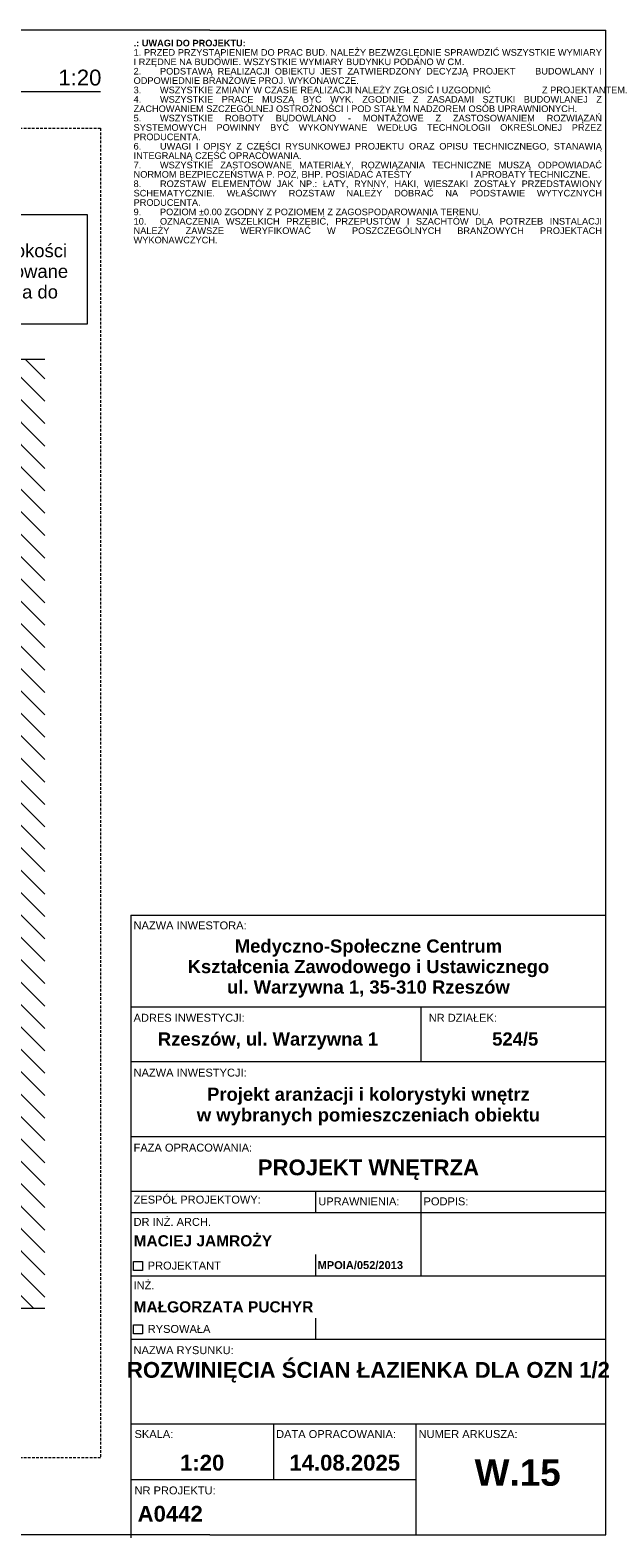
# Model space of a CAD drawing. Extents: x 180 to 5640, y 54 to 2910.
# Tile 8 of 8: x 4549 to 5640, y 54 to 2910. Entities that reach past the tile are written whole.
import ezdxf
from ezdxf.xclip import XClip

# ---------------------------------------------------------------- set-up
doc = ezdxf.new("R2010")
doc.units = 0
doc.header["$MEASUREMENT"] = 0
doc.header["$XCLIPFRAME"] = 0
doc.linetypes.add('Przerywana długa', pattern=[78, 50, -28])
for name, color, linetype in [('420-K Ściany', 7, 'Continuous'), ('460-K Stropy', 7, 'Continuous'), ('810-G Ogólne', 7, 'Continuous'), ('820-G Rysunki Obrazki', 7, 'Continuous'), ('840-G Znaczniki ogólne', 7, 'Continuous')]:
    doc.layers.add(name, color=color, linetype=linetype)
doc.styles.add('STYL_AUTOMATYCZNY_1', font='arial.ttf')
doc.styles.add('STYL_AUTOMATYCZNY_2', font='arial.ttf')
doc.styles.add('STYL_AUTOMATYCZNY_3', font='arial.ttf')
doc.styles.add('STYL_AUTOMATYCZNY_4', font='arial.ttf')
pattern_1 = [(135, (26584.855, 776.434), (21.213203, 21.213203), [])]

# ---------------------------------------------------------------- blocks, each defined once
blk = doc.blocks.new('Rysunek_1_1', base_point=(26584.9, 776.4))
at = {"layer": '420-K Ściany', "linetype": 'Continuous', "lineweight": 13}
h = blk.add_hatch(dxfattribs=at)
h.set_pattern_fill('Ściany_istniejące_0001', color=8, style=0, pattern_type=2)
h.set_pattern_definition(pattern_1)
h.paths.add_polyline_path([(4514.9, 2036.4), (4514.9, 738.9), (4577.4, 738.9), (4577.4, 2036.4)])
at = {"layer": '460-K Stropy', "linetype": 'Continuous', "lineweight": 13}
h = blk.add_hatch(dxfattribs=at)
h.set_pattern_fill('Ściany_istniejące_0001', color=8, style=0, pattern_type=2)
h.set_pattern_definition(pattern_1)
h.paths.add_polyline_path([(4577.4, 2286.4), (2462.4, 2286.4), (2462.4, 2036.4), (4577.4, 2036.4)])
h = blk.add_hatch(dxfattribs=at)
h.set_pattern_fill('Ściany_istniejące_0001', color=8, style=0, pattern_type=2)
h.set_pattern_definition(pattern_1)
h.paths.add_polyline_path([(4577.4, 738.9), (2462.4, 738.9), (2462.4, 488.7), (4577.4, 488.7)])
at = {"layer": '460-K Stropy', "color": 7, "linetype": 'Continuous', "lineweight": 13, "ltscale": 0.5}
for p, q in [((4577.4, 2286.4), (2462.4, 2286.4)), ((4577.4, 488.7), (2462.4, 488.7))]:
    blk.add_line(p, q, dxfattribs=at)
at = {"layer": '820-G Rysunki Obrazki', "color": 154, "linetype": 'Continuous', "lineweight": 13, "ltscale": 0.5}
for p, q in [((4658.2, 2560.3), (4159.4, 2560.3)), ((4658.2, 2353.9), (4658.2, 2560.3)), ((4159.4, 2353.9), (4658.2, 2353.9)), ((4159.4, 2353.9), (4658.2, 2353.9))]:
    blk.add_line(p, q, dxfattribs=at)
at = {"layer": '820-G Rysunki Obrazki', "color": 154, "linetype": 'Continuous', "lineweight": 13, "insert": (4159.4, 2355.2), "char_height": 25, "width": 488.872, "attachment_point": 7, "line_spacing_factor": 0.936342, "style": 'STYL_AUTOMATYCZNY_3'}
blk.add_mtext('\\A1;{\\pql;\\fArial|b0|i0|c238|p0;\\W1.000000;Poręcz uchylna 60 cm o rozstawie - 80 cm i wysokości montażu - \\fArial|b0|i0|c238|p0;\\W1.000000;60\\fArial|b0|i0|c238|p0;\\W1.000000; cm (montowane do podtynkowego stelaża do montażu poręczy)}', dxfattribs=at)

msp = doc.modelspace()

# ---------------------------------------------------------------- linework, layer by layer
at = {"layer": '810-G Ogólne', "color": 7, "linetype": 'Continuous', "lineweight": 13, "ltscale": 0.1}
for p, q in [((4890, 2910), (180, 2910)), ((4890, 2910), (5640, 2910)), ((5640, 60), (5640, 2910)), ((4740.3, 1233.4), (4740.3, 270)), ((4740.3, 1233.4), (5640, 1233.4)), ((4740.3, 1060.3), (5640, 1060.3)), ((5290.3, 956.4), (5290.3, 1060.3)), ((4740.3, 956.4), (5640, 956.4)), ((4740.3, 814.3), (5640, 814.3)), ((4740.3, 710.7), (5640, 710.7)), ((5090.3, 670.7), (5090.3, 710.7)), ((5290.3, 670.7), (5290.3, 710.7)), ((4740.3, 670.7), (5640, 670.7)), ((5290.3, 550.7), (5290.3, 670.7)), ((5090.3, 550.7), (5090.3, 590.7)), ((4740.3, 550.7), (5640, 550.7)), ((5090.3, 430.7), (5090.3, 470.7)), ((4740.3, 430.7), (5640, 430.7)), ((4740.3, 270), (5640, 270)), ((4740.3, 270), (4740.3, 60)), ((5010.3, 270), (5010.3, 165)), ((5280.3, 270), (5280.3, 60)), ((4740.3, 165), (5280.3, 165)), ((4640, 60), (180, 60)), ((4890, 60), (4640, 60)), ((4740.3, 60), (4740.3, 54.3)), ((4890, 60), (5640, 60))]:
    msp.add_line(p, q, dxfattribs=at)
at = {"layer": '810-G Ogólne', "color": 7, "linetype": 'Continuous', "lineweight": 13, "ltscale": 0.1, "flags": 128}
for points in [[(4745.3, 577.7), (4762.2, 577.7), (4762.2, 560.7), (4745.3, 560.7)], [(4745.3, 457.7), (4762.2, 457.7), (4762.2, 440.7), (4745.3, 440.7)]]:
    msp.add_lwpolyline(points, close=True, dxfattribs=at)
at = {"layer": '820-G Rysunki Obrazki', "color": 7, "linetype": 'Continuous', "lineweight": 13, "ltscale": 0.1}
msp.add_line((2462.4, 2794.1), (4682.8, 2794.1), dxfattribs=at)
at = {"layer": '840-G Znaczniki ogólne', "color": 8, "linetype": 'Przerywana długa', "lineweight": 13, "ltscale": 0.1}
msp.add_lwpolyline([(2462.4, 2724.1), (4682.8, 2724.1), (4682.8, 206), (2462.4, 206)], close=True, dxfattribs=at)

# ---------------------------------------------------------------- block references
at = {"layer": '820-G Rysunki Obrazki', "color": 7, "linetype": 'Continuous', "lineweight": 13, "ltscale": 0.1}
ref = msp.add_blockref('Rysunek_1_1', (26584.9, 776.4), dxfattribs=at)
XClip(ref).set_block_clipping_path([(2462.3912428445, 261.6758448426), (4682.831552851, 2724.0588953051)])

# ---------------------------------------------------------------- texts
at = {"layer": '810-G Ogólne', "color": 7, "linetype": 'Continuous', "lineweight": 13, "insert": (4745.3, 2891.8), "char_height": 12.5, "width": 884.674, "attachment_point": 1, "line_spacing_factor": 0.852691, "style": 'STYL_AUTOMATYCZNY_1'}
msp.add_mtext('\\A1;{\\pqj;\\fArial|b1|i0|c238|p0;\\W1.000000;.: UWAGI DO PROJEKTU:\\P\\pqj;\\fArial|b0|i0|c238|p0;\\W1.000000;1. PRZED PRZYSTĄPIENIEM DO PRAC BUD. NALEŻY BEZWZGLĘDNIE SPRAWDZIĆ WSZYSTKIE WYMIARY I RZĘDNE NA BUDOWIE. WSZYSTKIE WYMIARY BUDYNKU PODANO W CM.\\P\\pqj;\\fArial|b0|i0|c238|p0;\\W1.000000;2. ^IPODSTAWĄ REALIZACJI OBIEKTU JEST ZATWIERDZONY DECYZJĄ PROJEKT    BUDOWLANY I ODPOWIEDNIE BRANŻOWE PROJ. WYKONAWCZE.\\P\\pqj;\\fArial|b0|i0|c238|p0;\\W1.000000;3.^IWSZYSTKIE ZMIANY W CZASIE REALIZACJI NALEŻY ZGŁOSIĆ I UZGODNIĆ                    Z PROJEKTANTEM.\\P\\pqj;\\fArial|b0|i0|c238|p0;\\W1.000000;4. ^IWSZYSTKIE PRACE MUSZĄ BYĆ WYK. ZGODNIE Z ZASADAMI SZTUKI BUDOWLANEJ Z ZACHOWANIEM SZCZEGÓLNEJ OSTROŻNOŚCI I POD STAŁYM NADZOREM OSÓB UPRAWNIONYCH.\\P\\pqj;\\fArial|b0|i0|c238|p0;\\W1.000000;5. ^IWSZYSTKIE ROBOTY BUDOWLANO - MONTAŻOWE Z ZASTOSOWANIEM ROZWIĄZAŃ SYSTEMOWYCH POWINNY BYĆ WYKONYWANE WEDŁUG TECHNOLOGII OKREŚLONEJ PRZEZ PRODUCENTA.\\P\\pqj;\\fArial|b0|i0|c238|p0;\\W1.000000;6. ^IUWAGI I OPISY Z CZĘŚCI RYSUNKOWEJ PROJEKTU ORAZ OPISU TECHNICZNEGO, STANAWIĄ INTEGRALNĄ CZĘŚĆ OPRACOWANIA.\\P\\pqj;\\fArial|b0|i0|c238|p0;\\W1.000000;7.^IWSZYSTKIE ZASTOSOWANE MATERIAŁY, ROZWIĄZANIA TECHNICZNE MUSZĄ ODPOWIADAĆ NORMOM BEZPIECZEŃSTWA P. POŻ, BHP. POSIADAĆ ATESTY                       I APROBATY TECHNICZNE.\\P\\pqj;\\fArial|b0|i0|c238|p0;\\W1.000000;8.^IROZSTAW ELEMENTÓW JAK NP.: ŁATY, RYNNY, HAKI, WIESZAKI ZOSTAŁY PRZEDSTAWIONY SCHEMATYCZNIE. WŁAŚCIWY ROZSTAW NALEŻY DOBRAĆ NA PODSTAWIE WYTYCZNYCH PRODUCENTA.\\P\\pqj;\\fArial|b0|i0|c238|p0;\\W1.000000;9. ^IPOZIOM ±0.00 ZGODNY Z POZIOMEM Z ZAGOSPODAROWANIA TERENU.\\P\\pqj;\\fArial|b0|i0|c238|p0;\\W1.000000;10.^IOZNACZENIA WSZELKICH PRZEBIĆ, PRZEPUSTÓW I SZACHTÓW DLA POTRZEB INSTALACJI NALEŻY ZAWSZE WERYFIKOWAĆ W POSZCZEGÓLNYCH BRANŻOWYCH PROJEKTACH WYKONAWCZYCH.}', dxfattribs=at)
at = {"layer": '810-G Ogólne', "color": 7, "linetype": 'Continuous', "lineweight": 13}
for s, insert, char_height, attachment_point, style in [('\\A1;{\\pql;\\fArial|b0|i0|c238|p0;\\W1.000000;NAZWA\\fArial|b0|i0|c238|p0;\\W1.000000; INWESTORA\\fArial|b0|i0|c238|p0;\\W1.000000;:}', (4745.3, 1221.8), 15, 1, 'STYL_AUTOMATYCZNY_3'), ('\\A1;{\\pql;\\fArial|b0|i0|c238|p0;\\W1.000000;ADRES INWESTYCJI:}', (4745.3, 1046.9), 15, 1, 'STYL_AUTOMATYCZNY_3'), ('\\A1;{\\pql;\\fArial|b0|i0|c238|p0;\\W1.000000;NR DZIAŁEK:}', (5304.4, 1046.9), 15, 1, 'STYL_AUTOMATYCZNY_3'), ('\\A1;{\\pqc;\\fArial|b1|i0|c238|p0;\\W1.000000;Rzeszów, ul. Warzywna 1}', (4999.9, 1011.6), 25, 2, 'STYL_AUTOMATYCZNY_4'), ('\\A1;{\\pqc;\\fArial|b1|i0|c238|p0;\\W1.000000;524/5}', (5468.3, 1011.6), 25, 2, 'STYL_AUTOMATYCZNY_4'), ('\\A1;{\\pql;\\fArial|b0|i0|c238|p0;\\W1.000000;NAZWA INWESTYCJI:}', (4745.3, 943), 15, 1, 'STYL_AUTOMATYCZNY_3'), ('\\A1;{\\pql;\\fArial|b0|i0|c238|p0;\\W1.000000;FAZA OPRACOWANIA\\fArial|b0|i0|c238|p0;\\W1.000000;:}', (4745.3, 800.9), 15, 1, 'STYL_AUTOMATYCZNY_3'), ('\\A1;{\\pqc;\\fArial|b1|i0|c238|p0;\\W1.000000;PROJEKT WNĘTRZ\\fArial|b1|i0|c238|p0;\\W1.000000;A}', (5190.2, 771), 30, 2, 'STYL_AUTOMATYCZNY_4'), ('\\A1;{\\pql;\\fArial|b0|i0|c238|p0;\\W1.000000;ZESPÓŁ PROJEKTOWY:}', (4745.3, 702.5), 15, 1, 'STYL_AUTOMATYCZNY_3'), ('\\A1;{\\pql;\\fArial|b0|i0|c238|p0;\\W1.000000;UPRAWNIENIA:}', (5095.3, 699.1), 15, 1, 'STYL_AUTOMATYCZNY_3'), ('\\A1;{\\pqc;\\fArial|b0|i0|c238|p0;\\W1.000000;PODPIS:}', (5337.1, 699.1), 15, 2, 'STYL_AUTOMATYCZNY_3'), ('\\A1;{\\pql;\\fArial|b0|i0|c238|p0;\\W1.000000;DR\\fArial|b0|i0|c238|p0;\\W1.000000; INŻ. ARCH.}', (4745.3, 660.2), 15, 1, 'STYL_AUTOMATYCZNY_3'), ('\\A1;{\\pql;\\fArial|b1|i0|c238|p0;\\W1.000000;MACIEJ JAMROŻY}', (4745.3, 627.4), 21, 1, 'STYL_AUTOMATYCZNY_4'), ('\\A1;{\\pql;\\fArial|b0|i0|c238|p0;\\W1.000000;PROJEKTANT}', (4772.1, 577.5), 15, 1, 'STYL_AUTOMATYCZNY_3'), ('\\A1;{\\pqc;\\fArial|b1|i0|c238|p0;\\W1.000000;MPOIA/052/2013}', (5174.8, 578.4), 15, 2, 'STYL_AUTOMATYCZNY_4'), ('\\A1;{\\pql;\\fArial|b0|i0|c238|p0;\\W1.000000;INŻ.}', (4745.3, 540.2), 15, 1, 'STYL_AUTOMATYCZNY_3'), ('\\A1;{\\pql;\\fArial|b1|i0|c238|p0;\\W1.000000;MAŁGORZATA PUCHYR}', (4745.3, 502.3), 21, 1, 'STYL_AUTOMATYCZNY_4'), ('\\A1;{\\pql;\\fArial|b0|i0|c238|p0;\\W1.000000;RYSOWAŁ\\fArial|b0|i0|c238|p0;\\W1.000000;A}', (4772.1, 457.5), 15, 1, 'STYL_AUTOMATYCZNY_3'), ('\\A1;{\\pql;\\fArial|b0|i0|c238|p0;\\W1.000000;NAZWA\\fArial|b0|i0|c238|p0;\\W1.000000; RYSUNKU:}', (4745.3, 417.3), 15, 1, 'STYL_AUTOMATYCZNY_3'), ('\\A1;{\\pqc;\\fArial|b1|i0|c238|p0;\\W1.000000;ROZWINIĘCIA ŚCIAN ŁAZIENKA DLA OZN 1/2}', (5190.2, 387.4), 30, 2, 'STYL_AUTOMATYCZNY_4'), ('\\A1;{\\pql;\\fArial|b0|i0|c238|p0;\\W1.000000;SKALA:}', (4747.1, 258.4), 15, 1, 'STYL_AUTOMATYCZNY_3'), ('\\A1;{\\pql;\\fArial|b0|i0|c238|p0;\\W1.000000;DATA\\fArial|b0|i0|c238|p0;\\W1.000000; OPRACOWANIA\\fArial|b0|i0|c238|p0;\\W1.000000;:}', (5015.3, 258.4), 15, 1, 'STYL_AUTOMATYCZNY_3'), ('\\A1;{\\pql;\\fArial|b0|i0|c238|p0;\\W1.000000;NUMER ARKUSZA:}', (5285.3, 258.4), 15, 1, 'STYL_AUTOMATYCZNY_3'), ('\\A1;{\\pqc;\\fArial|b1|i0|c238|p0;\\W1.000000;1:20}', (4875.3, 211.7), 30, 2, 'STYL_AUTOMATYCZNY_4'), ('\\A1;{\\pqc;\\fArial|b1|i0|c238|p0;\\W1.000000;14.08.2025}', (5145.3, 211.7), 30, 2, 'STYL_AUTOMATYCZNY_4'), ('\\A1;{\\pqc;\\fArial|b1|i0|c238|p0;\\W1.000000;W.15}', (5473, 202.9), 50, 2, 'STYL_AUTOMATYCZNY_4'), ('\\A1;{\\pql;\\fArial|b0|i0|c238|p0;\\W1.000000;NR PROJEKTU\\fArial|b0|i0|c238|p0;\\W1.000000;:}', (4747.1, 151.6), 15, 1, 'STYL_AUTOMATYCZNY_3'), ('\\A1;{\\pqc;\\fArial|b1|i0|c238|p0;\\W1.000000;A0442}', (4814.7, 114.9), 30, 2, 'STYL_AUTOMATYCZNY_4')]:
    msp.add_mtext(s, dxfattribs=dict(at, insert=insert, char_height=char_height, attachment_point=attachment_point, style=style))
at = {"layer": '810-G Ogólne', "color": 7, "linetype": 'Continuous', "lineweight": 13, "char_height": 25, "attachment_point": 2, "style": 'STYL_AUTOMATYCZNY_4'}
for s, insert, line_spacing_factor in [('\\A1;{\\pqc;\\fArial|b1|i0|c238|p0;\\W1.000000;Medyczno-Sp\\fArial|b1|i0|c238|p0;\\W1.000000;o\\fArial|b1|i0|c238|p0;\\W1.000000;łeczne Centrum \\P\\pqc;\\fArial|b1|i0|c238|p0;\\W1.000000;Kształcenia Zawodowego i Ustawicznego\\P\\pqc;\\fArial|b1|i0|c238|p0;\\W1.000000;ul. Warzywna 1, 35-310 Rzeszów}', (5190.2, 1187.7), 0.930743), ('\\A1;{\\pqc;\\fArial|b1|i0|c238|p0;\\W1.000000;Projekt aranżacji i kolorystyki wnętrz\\P\\pqc;\\fArial|b1|i0|c238|p0;\\W1.000000;w wybranych pomieszczeniach obiektu}', (5190.2, 907.1), 0.939821)]:
    msp.add_mtext(s, dxfattribs=dict(at, insert=insert, line_spacing_factor=line_spacing_factor))
at = {"layer": '820-G Rysunki Obrazki', "color": 7, "lineweight": 13, "insert": (4602.8, 2835.2), "char_height": 30, "attachment_point": 1, "style": 'STYL_AUTOMATYCZNY_2'}
msp.add_mtext('\\A1;{\\pql;\\pt0;\\fArial|b0|i0|c238|p0;\\W1.000000;1:20}', dxfattribs=at)

doc.saveas('drawing.dxf')
